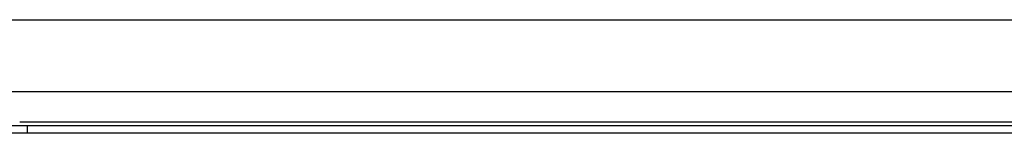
# Model space of a CAD drawing. Header units: inches. Extents: x 17 to 570, y 51 to 268.
# Tile 147 of 256: x 99.95 to 108.5, y 147.365 to 148.348. Entities that reach past the tile are written whole.
import ezdxf

# ---------------------------------------------------------------- set-up
doc = ezdxf.new("R2010")
doc.units = ezdxf.units.IN
doc.header["$MEASUREMENT"] = 0
doc.layers.add('Visible Edges(ANSI)', color=7, linetype='Continuous', lineweight=25)
doc.layers.add('Visible Tangent Edges(ANSI)', color=7, linetype='Continuous', lineweight=25)

msp = doc.modelspace()

# ---------------------------------------------------------------- linework, layer by layer
at = {"layer": 'Visible Edges(ANSI)'}
for p, q in [((78.0055, 148.3481), (135.9415, 148.3481)), ((114.2691, 147.7231), (99.678, 147.7231)), ((99.704, 147.4331), (100.016, 147.4331)), ((100.016, 147.4331), (113.931, 147.4331)), ((100.016, 147.3651), (99.704, 147.3651)), ((113.931, 147.3651), (100.016, 147.3651))]:
    msp.add_line(p, q, dxfattribs=at)
at = {"layer": 'Visible Tangent Edges(ANSI)'}
for p, q in [((99.9496, 147.4641), (113.9975, 147.4641)), ((100.016, 147.3651), (100.016, 147.4331))]:
    msp.add_line(p, q, dxfattribs=at)

doc.saveas('drawing.dxf')
